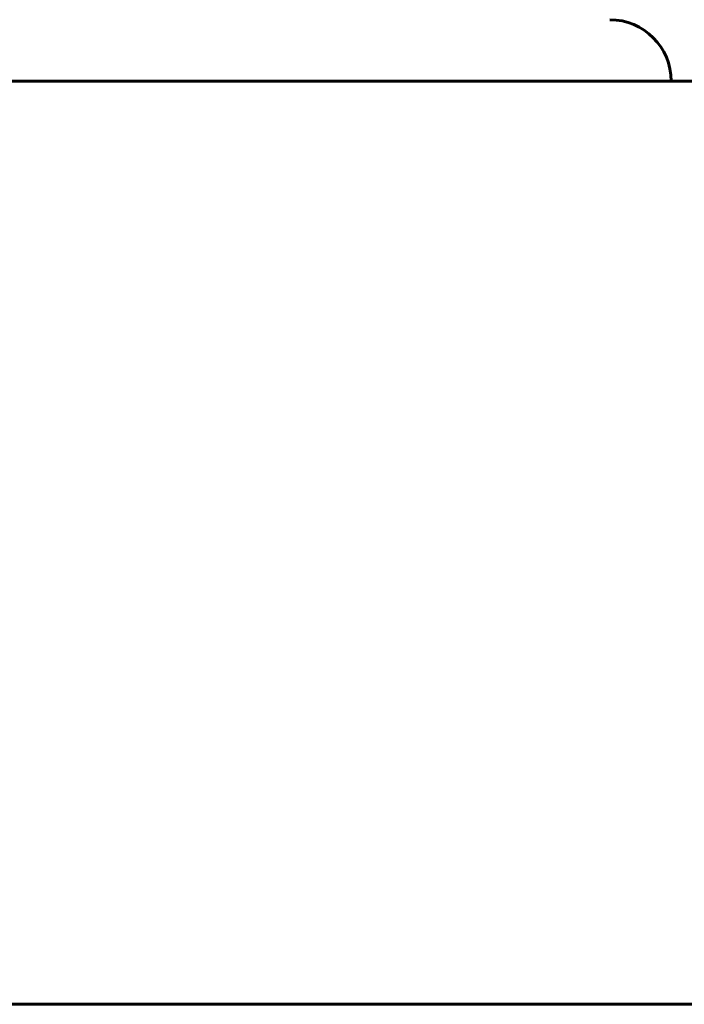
# Model space of a CAD drawing. Header units: millimetres. Extents: x 0 to 841, y 0 to 594.
# Tile 11 of 27: x 225.2 to 229.52, y 382.2 to 388.6. Entities that reach past the tile are written whole.
import ezdxf

# ---------------------------------------------------------------- set-up
doc = ezdxf.new("R2010")
doc.units = ezdxf.units.MM
doc.linetypes.add('K5LT_BASIC', pattern=[0])
doc.linetypes.add('K5LT_THIN', pattern=[0])
doc.layers.add('Системный слой', color=7, linetype='Continuous')
doc.layers.add('Системный слой (1)', color=7, linetype='Continuous', true_color=0x6c6c6c)
doc.styles.add('KDIMTEXTSTYLE', font='txt', dxfattribs={"width": 0.96, "oblique": 15, "height": 5})
doc.styles.add('KTEXTSTYLE', font='txt', dxfattribs={"width": 0.96, "height": 5})
doc.dimstyles.new('KDIMSTYLE (0.40)', dxfattribs={"dimtxt": 5, "dimasz": 1, "dimexe": 2, "dimexo": 0, "dimgap": 1, "dimtad": 1, "dimlfac": 2.5, "dimtxsty": 'KDIMTEXTSTYLE', "dimsah": 1, "dimcen": 0, "dimdle": 1, "dimadec": 0, "dimazin": 0, "dimtfac": 0.667, "dimtmove": 0, "dimatfit": 3, "dimfxl": 1, "dimtvp": 1, "dimtolj": 1, "dimtzin": 0, "dimarcsym": 0})

# ---------------------------------------------------------------- blocks, each defined once
blk = doc.blocks.new('D0')
at = {"layer": 'Системный слой (1)'}
for points in [[(210.4397, 394.0789), (209.9397, 394.7372), (210.4397, 395.3955), (205.4397, 394.7372)], [(237.4397, 394.7372), (232.4397, 395.3955), (232.9397, 394.7372), (232.4397, 394.0789)]]:
    blk.add_hatch(color=7, dxfattribs=at).paths.add_polyline_path(points)
at = {"layer": 'Системный слой (1)', "color": 7, "linetype": 'K5LT_THIN', "lineweight": 18}
for p, q in [((205.4397, 382.2019), (205.4397, 396.7372)), ((237.4397, 382.2019), (237.4397, 396.7372)), ((205.4397, 394.7372), (210.4397, 395.3955)), ((210.4397, 395.3955), (209.9397, 394.7372)), ((232.9397, 394.7372), (232.4397, 395.3955)), ((232.4397, 395.3955), (237.4397, 394.7372)), ((210.4397, 394.0789), (205.4397, 394.7372)), ((205.4397, 394.7372), (237.4397, 394.7372)), ((209.9397, 394.7372), (210.4397, 394.0789)), ((237.4397, 394.7372), (232.4397, 394.0789)), ((232.4397, 394.0789), (232.9397, 394.7372))]:
    blk.add_line(p, q, dxfattribs=at)
blk.add_wipeout([(217.3547, 395.7372), (217.3547, 403.1191), (225.1979, 403.1191), (225.1979, 395.7372)]).dxf.layer = 'Системный слой (1)'
at = {"layer": 'Системный слой (1)', "color": 7, "insert": (217.3547, 402.3247), "char_height": 5, "attachment_point": 1, "style": 'KTEXTSTYLE'}
blk.add_mtext('\\fArial|b0|c204|p34;\\H5.0;\\W1.000;\\Q15;\\fGOST Type AU|b0|i0|c204|p34;\\Q15;\\W0.960;80', dxfattribs=at)
blk = doc.blocks.new('KDIMARROW_01')
at = {"layer": 'Системный слой'}
blk.add_hatch(color=0, dxfattribs=at).paths.add_polyline_path([(0, 0), (-5, 0.6583), (-4.5, 0), (-5, -0.6583)])
at = {"layer": 'Системный слой', "color": 0, "linetype": 'K5LT_THIN', "lineweight": 18}
for p, q in [((-4.5, 0), (-5, 0.6583)), ((-5, 0.6583), (0, 0)), ((0, 0), (-5, -0.6583)), ((-5, -0.6583), (-4.5, 0))]:
    blk.add_line(p, q, dxfattribs=at)
at = {"layer": 'Системный слой (1)', "color": 0, "linetype": 'K5LT_THIN', "lineweight": 18}
blk.add_line((221.4397, 125.4387), (221.0397, 125.4387), dxfattribs=at)

msp = doc.modelspace()

# ---------------------------------------------------------------- linework, layer by layer
at = {"layer": 'Системный слой (1)', "color": 150, "linetype": 'K5LT_BASIC', "lineweight": 60, "true_color": 0x0080ff}
for p, q in [((222.1397, 388.2019), (231.4151, 388.2019)), ((205.4397, 382.2019), (237.4397, 382.2019))]:
    msp.add_line(p, q, dxfattribs=at)
msp.add_arc((229.0397, 388.2019), 0.4, 0, 90, dxfattribs=at)

# ---------------------------------------------------------------- next in the draw order: dimensions: what is measured, and where the dimension line sits
at = {"layer": 'Системный слой (1)', "color": 7}
dim = msp.add_linear_dim(base=(205.4397, 394.7372), p1=(237.4397, 382.2019), p2=(205.4397, 382.2019), dimstyle='KDIMSTYLE (0.40)', override={"dimexo": 0, "dimpost": '\\fGOST Type AU|b0|c204|p34;\\H5.0;\\W0.960;\\Q15;<>', "dimblk1": 'KDIMARROW_01', "dimblk2": 'KDIMARROW_01', "dimse1": 0, "dimse2": 0, "dimclrt": 7, "dimtol": 1, "dimtp": 0, "dimtm": 0, "dimtdec": 5, "dimtolj": 1}, dxfattribs=at)
dim.commit()
dim.dimension.update_dxf_attribs({"geometry": 'D0', "text_midpoint": (221.4397, 394.7372), "dimtype": 160})

doc.saveas('drawing.dxf')
